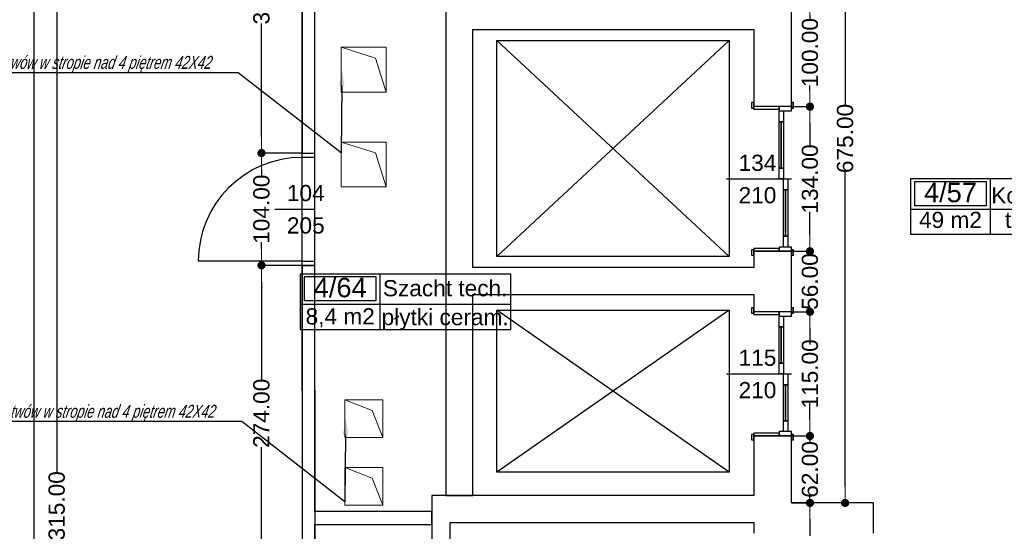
# Model space of a CAD drawing. Header units: millimetres. Extents: x -175445 to -20415, y -559200 to 231527.
# Tile 120 of 256: x -103991 to -94879, y -170914 to -166175. Entities that reach past the tile are written whole.
import ezdxf
from ezdxf import colors
from ezdxf.entities.mleader import LeaderData, LeaderLine
from ezdxf.enums import TextEntityAlignment as Align
from ezdxf.lldxf.tags import DXFTag
from ezdxf.math import Vec2, Vec3

# ---------------------------------------------------------------- set-up
doc = ezdxf.new("R2010")
doc.units = ezdxf.units.MM
doc.header["$MEASUREMENT"] = 0
for name, color, linetype in [('Drzwi', 7, 'Continuous'), ('Obiekt', 7, 'Continuous'), ('Polilinia', 7, 'Continuous'), ('Strefa', 9, 'Continuous'), ('Słup', 7, 'Continuous'), ('Wymiary', 9, 'Continuous'), ('Ściana', 7, 'Continuous')]:
    doc.layers.add(name, color=color, linetype=linetype)
doc.layers.add('PT - otworowanie wyżej', color=4, linetype='DASH', lineweight=18)
doc.styles.add('Arial', font='txt')
doc.styles.add('ROMANS-ITALIC', font='ariali.ttf', dxfattribs={"width": 0.7, "oblique": 12})
tags = doc.linetypes.add('DASH', pattern=[15, 10, -5]).pattern_tags.tags
tags[6:7] = [DXFTag(74, 4), DXFTag(75, 0), DXFTag(340, '0'), DXFTag(46, 0.0), DXFTag(50, 0.0), DXFTag(44, 0.0), DXFTag(45, 0.0)]
tags[4:5] = [DXFTag(74, 4), DXFTag(75, 0), DXFTag(340, '0'), DXFTag(46, 0.0), DXFTag(50, 0.0), DXFTag(44, 0.0), DXFTag(45, 0.0)]
doc.dimstyles.new('GENERATED_STYLE__1', dxfattribs={"dimtxt": 150, "dimasz": 152, "dimexe": 0.18, "dimexo": 0, "dimgap": 0.09, "dimtad": 1, "dimtih": 1, "dimtoh": 1, "dimlfac": 0.1, "dimzin": 0, "dimdsep": 46, "dimtxsty": 'Arial', "dimblk": 'ARROWHEAD_11', "dimblk1": 'ARROWHEAD_11', "dimblk2": 'ARROWHEAD_11', "dimcen": 0.09, "dimclrd": 256, "dimclre": 256, "dimclrt": 256, "dimazin": 0, "dimtfac": 1, "dimtdec": 4, "dimtmove": 0, "dimatfit": 3, "dimfxl": 1, "dimtolj": 1, "dimtzin": 0, "dimarcsym": 0})
doc.dimstyles.new('GENERATED_STYLE__2', dxfattribs={"dimtxt": 150, "dimasz": 152, "dimexe": 0.18, "dimexo": 0, "dimgap": 0.09, "dimtad": 1, "dimlfac": 0.1, "dimzin": 0, "dimdsep": 46, "dimtxsty": 'Arial', "dimblk": 'ARROWHEAD_11', "dimblk1": 'ARROWHEAD_11', "dimblk2": 'ARROWHEAD_11', "dimcen": 0.09, "dimclrd": 256, "dimclre": 256, "dimclrt": 256, "dimazin": 0, "dimtfac": 1, "dimtdec": 4, "dimtmove": 0, "dimatfit": 3, "dimfxl": 1, "dimtolj": 1, "dimtzin": 0, "dimarcsym": 0})

# ---------------------------------------------------------------- blocks, each defined once
blk = doc.blocks.new('Korytarz_4_57_57', base_point=(-95010.3, 27439.4))
at = {"layer": 'Strefa'}
for p, q in [((-95744.4, 27722.2), (-94209.7, 27722.2)), ((-95744.4, 27203.6), (-95744.4, 27722.2)), ((-95010.3, 27722.2), (-95010.3, 27203.6)), ((-94209.7, 27722.2), (-94209.7, 27203.6)), ((-95707.7, 27696.3), (-95047, 27696.3)), ((-95707.7, 27470), (-95707.7, 27696.3)), ((-95047, 27696.3), (-95047, 27470)), ((-95744.4, 27439.4), (-94209.7, 27439.4)), ((-95047, 27470), (-95707.7, 27470)), ((-94209.7, 27203.6), (-95744.4, 27203.6))]:
    blk.add_line(p, q, dxfattribs=at)
at = {"layer": 'Strefa', "style": 'Arial'}
for tag, height, p in [('ROOM_NUMBER', 180, (-95377.4, 27594.3)), ('ROOM_NAME', 150, (-94610, 27567.8)), ('floor_f', 150, (-94610, 27340.7)), ('ROOM_CALC_AREA', 150, (-95377.4, 27340.6))]:
    blk.add_attdef(tag, text='', height=height, dxfattribs=at).set_placement(p, align=Align.MIDDLE_CENTER)
blk = doc.blocks.new('Szacht tech._4_64_64', base_point=(-100657.4, 26559.1))
at = {"layer": 'Strefa'}
for p, q in [((-101391.5, 26841.9), (-99449.3, 26841.9)), ((-101391.5, 26323.4), (-101391.5, 26841.9)), ((-101354.8, 26816), (-100694.1, 26816)), ((-101354.8, 26589.7), (-101354.8, 26816)), ((-100694.1, 26816), (-100694.1, 26589.7)), ((-100657.4, 26841.9), (-100657.4, 26323.4)), ((-99449.3, 26841.9), (-99449.3, 26323.4)), ((-101391.5, 26559.1), (-99449.3, 26559.1)), ((-100694.1, 26589.7), (-101354.8, 26589.7)), ((-99449.3, 26323.4), (-101391.5, 26323.4))]:
    blk.add_line(p, q, dxfattribs=at)
at = {"layer": 'Strefa', "style": 'Arial'}
for tag, height, p in [('ROOM_NUMBER', 180, (-101024.4, 26714)), ('ROOM_NAME', 150, (-100053.3, 26707.9)), ('ROOM_CALC_AREA', 150, (-101024.4, 26447)), ('floor_f', 150, (-100053.3, 26440))]:
    blk.add_attdef(tag, text='', height=height, dxfattribs=at).set_placement(p, align=Align.MIDDLE_CENTER)
blk = doc.blocks.new('ARROWHEAD_11')
at = {"color": 0, "linetype": 'Continuous', "lineweight": 0}
blk.add_line((0, 0), (-1, 0), dxfattribs=at)
at = {"color": 0, "linetype": 'Continuous', "lineweight": 0, "const_width": 0.25, "flags": 128}
blk.add_lwpolyline([(-0.125, 0, 1), (0.125, 0, 1)], format="xyb", close=True, dxfattribs=at)
blk = doc.blocks.new('*D1122')
at = {"layer": 'Defpoints', "color": 0}
for p in [(-101378, -169610.6), (-101378, -178412.8), (-101928, -178970.6)]:
    blk.add_point(p, dxfattribs=at)
at = {"layer": 'Wymiary', "lineweight": -2}
for p, q in [((-101378, -169610.6), (-101378, -178412.9)), ((-101928, -178970.6), (-101928, -178412.6)), ((-101776, -178412.8), (-101530, -178412.8))]:
    blk.add_line(p, q, dxfattribs=at)
at = {"layer": 'Wymiary', "lineweight": -2, "xscale": 152, "yscale": 152, "zscale": 152, "rotation": 180}
blk.add_blockref('ARROWHEAD_11', (-101928, -178412.8), dxfattribs=at)
at = {"layer": 'Wymiary', "lineweight": -2, "xscale": 152, "yscale": 152, "zscale": 152}
blk.add_blockref('ARROWHEAD_11', (-101378, -178412.8), dxfattribs=at)
at = {"layer": 'Wymiary', "lineweight": 13, "insert": (-101653, -178336.1), "char_height": 150, "attachment_point": 5, "style": 'Arial'}
blk.add_mtext('\\A1;55.00', dxfattribs=at)
blk = doc.blocks.new('*D1123')
at = {"layer": 'Defpoints', "color": 0}
for p in [(-101378, -169610.6), (-101258, -169610.6), (-101258, -178412.8)]:
    blk.add_point(p, dxfattribs=at)
at = {"layer": 'Wymiary', "lineweight": -2}
for p, q in [((-101378, -169610.6), (-101378, -178412.9)), ((-101258, -169610.6), (-101258, -178412.9)), ((-101530, -178412.8), (-101682, -178412.8)), ((-101378, -178412.8), (-101258, -178412.8)), ((-100954, -178412.8), (-101106, -178412.8)), ((-100462.4, -178412.8), (-100954, -178412.8))]:
    blk.add_line(p, q, dxfattribs=at)
at = {"layer": 'Wymiary', "lineweight": -2, "xscale": 152, "yscale": 152, "zscale": 152}
blk.add_blockref('ARROWHEAD_11', (-101378, -178412.8), dxfattribs=at)
at = {"layer": 'Wymiary', "lineweight": -2, "xscale": 152, "yscale": 152, "zscale": 152, "rotation": 180}
blk.add_blockref('ARROWHEAD_11', (-101258, -178412.8), dxfattribs=at)
at = {"layer": 'Wymiary', "lineweight": 13, "insert": (-100708.2, -178336.1), "char_height": 150, "attachment_point": 5, "style": 'Arial'}
blk.add_mtext('\\A1;12.00', dxfattribs=at)
blk = doc.blocks.new('*D1124')
at = {"layer": 'Defpoints', "color": 0}
for p in [(-101258, -169610.6), (-98938, -178412.8), (-98938, -178970.6)]:
    blk.add_point(p, dxfattribs=at)
at = {"layer": 'Wymiary', "lineweight": -2}
for p, q in [((-101258, -169610.6), (-101258, -178412.9)), ((-101106, -178412.8), (-99090, -178412.8)), ((-98938, -178970.6), (-98938, -178412.6))]:
    blk.add_line(p, q, dxfattribs=at)
at = {"layer": 'Wymiary', "lineweight": -2, "xscale": 152, "yscale": 152, "zscale": 152, "rotation": 180}
blk.add_blockref('ARROWHEAD_11', (-101258, -178412.8), dxfattribs=at)
at = {"layer": 'Wymiary', "lineweight": -2, "xscale": 152, "yscale": 152, "zscale": 152}
blk.add_blockref('ARROWHEAD_11', (-98938, -178412.8), dxfattribs=at)
at = {"layer": 'Wymiary', "lineweight": 13, "insert": (-99984.2, -178336), "char_height": 150, "attachment_point": 5, "style": 'Arial'}
blk.add_mtext('\\A1;232.00', dxfattribs=at)
blk = doc.blocks.new('*D1191')
at = {"layer": 'Defpoints', "color": 0}
for p in [(-101458, -160250.6), (-101378, -160639.1), (-101378, -169610.6)]:
    blk.add_point(p, dxfattribs=at)
at = {"layer": 'Wymiary', "lineweight": -2}
for p, q in [((-101458, -160250.6), (-101458, -160639.3)), ((-102151.4, -160639.1), (-101762, -160639.1)), ((-101762, -160639.1), (-101610, -160639.1)), ((-101458, -160639.1), (-101378, -160639.1)), ((-101378, -169610.6), (-101378, -160639)), ((-101226, -160639.1), (-101074, -160639.1))]:
    blk.add_line(p, q, dxfattribs=at)
at = {"layer": 'Wymiary', "lineweight": -2, "xscale": 152, "yscale": 152, "zscale": 152}
blk.add_blockref('ARROWHEAD_11', (-101458, -160639.1), dxfattribs=at)
at = {"layer": 'Wymiary', "lineweight": -2, "xscale": 152, "yscale": 152, "zscale": 152, "rotation": 180}
blk.add_blockref('ARROWHEAD_11', (-101378, -160639.1), dxfattribs=at)
at = {"layer": 'Wymiary', "lineweight": 13, "insert": (-101956.8, -160562.5), "char_height": 150, "attachment_point": 5, "style": 'Arial'}
blk.add_mtext('\\A1;8.00', dxfattribs=at)
blk = doc.blocks.new('*D1192')
at = {"layer": 'Defpoints', "color": 0}
for p in [(-101258, -160639.1), (-101378, -169610.6), (-101258, -169610.6)]:
    blk.add_point(p, dxfattribs=at)
at = {"layer": 'Wymiary', "lineweight": -2}
for p, q in [((-101530, -160639.1), (-101682, -160639.1)), ((-101378, -169610.6), (-101378, -160639)), ((-101378, -160639.1), (-101258, -160639.1)), ((-101258, -169610.6), (-101258, -160639)), ((-100954, -160639.1), (-101106, -160639.1)), ((-100462.4, -160639.1), (-100954, -160639.1))]:
    blk.add_line(p, q, dxfattribs=at)
at = {"layer": 'Wymiary', "lineweight": -2, "xscale": 152, "yscale": 152, "zscale": 152}
blk.add_blockref('ARROWHEAD_11', (-101378, -160639.1), dxfattribs=at)
at = {"layer": 'Wymiary', "lineweight": -2, "xscale": 152, "yscale": 152, "zscale": 152, "rotation": 180}
blk.add_blockref('ARROWHEAD_11', (-101258, -160639.1), dxfattribs=at)
at = {"layer": 'Wymiary', "lineweight": 13, "insert": (-100708.2, -160562.5), "char_height": 150, "attachment_point": 5, "style": 'Arial'}
blk.add_mtext('\\A1;12.00', dxfattribs=at)
blk = doc.blocks.new('*D1193')
at = {"layer": 'Defpoints', "color": 0}
for p in [(-96798, -160639.1), (-96798, -160665.6), (-101258, -169610.6)]:
    blk.add_point(p, dxfattribs=at)
at = {"layer": 'Wymiary', "lineweight": -2}
for p, q in [((-101258, -169610.6), (-101258, -160639)), ((-101106, -160639.1), (-96950, -160639.1)), ((-96798, -160665.6), (-96798, -160639))]:
    blk.add_line(p, q, dxfattribs=at)
at = {"layer": 'Wymiary', "lineweight": -2, "xscale": 152, "yscale": 152, "zscale": 152, "rotation": 180}
blk.add_blockref('ARROWHEAD_11', (-101258, -160639.1), dxfattribs=at)
at = {"layer": 'Wymiary', "lineweight": -2, "xscale": 152, "yscale": 152, "zscale": 152}
blk.add_blockref('ARROWHEAD_11', (-96798, -160639.1), dxfattribs=at)
at = {"layer": 'Wymiary', "lineweight": 13, "insert": (-99028, -160562.5), "char_height": 150, "attachment_point": 5, "style": 'Arial'}
blk.add_mtext('\\A1;446.00', dxfattribs=at)
blk = doc.blocks.new('*D1226')
at = {"layer": 'Defpoints', "color": 0}
for p in [(-103858, -161600.6), (-101378, -162975.4), (-101378, -169610.6)]:
    blk.add_point(p, dxfattribs=at)
at = {"layer": 'Wymiary', "lineweight": -2}
for p, q in [((-103858, -161600.6), (-103858, -162975.6)), ((-103706, -162975.4), (-101530, -162975.4)), ((-101378, -169610.6), (-101378, -162975.2))]:
    blk.add_line(p, q, dxfattribs=at)
at = {"layer": 'Wymiary', "lineweight": -2, "xscale": 152, "yscale": 152, "zscale": 152, "rotation": 180}
blk.add_blockref('ARROWHEAD_11', (-103858, -162975.4), dxfattribs=at)
at = {"layer": 'Wymiary', "lineweight": -2, "xscale": 152, "yscale": 152, "zscale": 152}
blk.add_blockref('ARROWHEAD_11', (-101378, -162975.4), dxfattribs=at)
at = {"layer": 'Wymiary', "lineweight": 13, "insert": (-102731.8, -162898.7), "char_height": 150, "attachment_point": 5, "style": 'Arial'}
blk.add_mtext('\\A1;248.00', dxfattribs=at)
blk = doc.blocks.new('*D1227')
at = {"layer": 'Defpoints', "color": 0}
for p in [(-101258, -162975.4), (-101378, -169610.6), (-101258, -169610.6)]:
    blk.add_point(p, dxfattribs=at)
at = {"layer": 'Wymiary', "lineweight": -2}
for p, q in [((-102173.7, -162975.4), (-101682, -162975.4)), ((-101682, -162975.4), (-101530, -162975.4)), ((-101378, -169610.6), (-101378, -162975.2)), ((-101378, -162975.4), (-101258, -162975.4)), ((-101258, -169610.6), (-101258, -162975.2)), ((-101106, -162975.4), (-100954, -162975.4))]:
    blk.add_line(p, q, dxfattribs=at)
at = {"layer": 'Wymiary', "lineweight": -2, "xscale": 152, "yscale": 152, "zscale": 152}
blk.add_blockref('ARROWHEAD_11', (-101378, -162975.4), dxfattribs=at)
at = {"layer": 'Wymiary', "lineweight": -2, "xscale": 152, "yscale": 152, "zscale": 152, "rotation": 180}
blk.add_blockref('ARROWHEAD_11', (-101258, -162975.4), dxfattribs=at)
at = {"layer": 'Wymiary', "lineweight": 13, "insert": (-101927.9, -162898.7), "char_height": 150, "attachment_point": 5, "style": 'Arial'}
blk.add_mtext('\\A1;12.00', dxfattribs=at)
blk = doc.blocks.new('*D1228')
at = {"layer": 'Defpoints', "color": 0}
for p in [(-96238, -162285.6), (-96238, -162975.4), (-101258, -169610.6)]:
    blk.add_point(p, dxfattribs=at)
at = {"layer": 'Wymiary', "lineweight": -2}
for p, q in [((-96238, -162285.6), (-96238, -162975.6)), ((-101258, -169610.6), (-101258, -162975.2)), ((-101106, -162975.4), (-96390, -162975.4))]:
    blk.add_line(p, q, dxfattribs=at)
at = {"layer": 'Wymiary', "lineweight": -2, "xscale": 152, "yscale": 152, "zscale": 152, "rotation": 180}
blk.add_blockref('ARROWHEAD_11', (-101258, -162975.4), dxfattribs=at)
at = {"layer": 'Wymiary', "lineweight": -2, "xscale": 152, "yscale": 152, "zscale": 152}
blk.add_blockref('ARROWHEAD_11', (-96238, -162975.4), dxfattribs=at)
at = {"layer": 'Wymiary', "lineweight": 13, "insert": (-98861.8, -162898.7), "char_height": 150, "attachment_point": 5, "style": 'Arial'}
blk.add_mtext('\\A1;502.00', dxfattribs=at)
blk = doc.blocks.new('*D1427')
at = {"layer": 'Defpoints', "color": 0}
for p in [(-96848, -170030.6), (-96677.5, -170030.6), (-96848, -170650.6)]:
    blk.add_point(p, dxfattribs=at)
at = {"layer": 'Wymiary', "lineweight": -2}
for p, q in [((-96677.5, -169878.6), (-96677.5, -169726.6)), ((-96848, -170030.6), (-96677.3, -170030.6)), ((-96677.5, -170030.6), (-96677.5, -170087.3)), ((-96848, -170650.6), (-96677.3, -170650.6)), ((-96677.5, -170650.6), (-96677.5, -170594)), ((-96677.5, -170802.6), (-96677.5, -170954.6))]:
    blk.add_line(p, q, dxfattribs=at)
at = {"layer": 'Wymiary', "lineweight": -2, "xscale": 152, "yscale": 152, "zscale": 152}
for p, rotation in [((-96677.5, -170030.6), 270), ((-96677.5, -170650.6), 90)]:
    blk.add_blockref('ARROWHEAD_11', p, dxfattribs=dict(at, rotation=rotation))
at = {"layer": 'Wymiary', "lineweight": 13, "insert": (-96677.5, -170340.6), "char_height": 150, "attachment_point": 5, "rotation": 90, "style": 'Arial'}
blk.add_mtext('\\A1;62.00', dxfattribs=at)
blk = doc.blocks.new('*D1428')
at = {"layer": 'Defpoints', "color": 0}
for p in [(-96848, -168880.6), (-96677.5, -168880.6), (-96848, -170030.6)]:
    blk.add_point(p, dxfattribs=at)
at = {"layer": 'Wymiary', "lineweight": -2}
for p, q in [((-96848, -168880.6), (-96677.3, -168880.6)), ((-96677.5, -169032.6), (-96677.5, -169151.5)), ((-96677.5, -169878.6), (-96677.5, -169759.8)), ((-96848, -170030.6), (-96677.3, -170030.6))]:
    blk.add_line(p, q, dxfattribs=at)
at = {"layer": 'Wymiary', "lineweight": -2, "xscale": 152, "yscale": 152, "zscale": 152}
for p, rotation in [((-96677.5, -168880.6), 90), ((-96677.5, -170030.6), 270)]:
    blk.add_blockref('ARROWHEAD_11', p, dxfattribs=dict(at, rotation=rotation))
at = {"layer": 'Wymiary', "lineweight": 13, "insert": (-96677.5, -169455.6), "char_height": 150, "attachment_point": 5, "rotation": 90, "style": 'Arial'}
blk.add_mtext('\\A1;115.00', dxfattribs=at)
blk = doc.blocks.new('*D1429')
at = {"layer": 'Defpoints', "color": 0}
for p in [(-96848, -168320.6), (-96677.5, -168320.6), (-96848, -168880.6)]:
    blk.add_point(p, dxfattribs=at)
at = {"layer": 'Wymiary', "lineweight": -2}
for p, q in [((-96677.5, -168168.6), (-96677.5, -168016.6)), ((-96848, -168320.6), (-96677.3, -168320.6)), ((-96677.5, -168320.6), (-96677.5, -168347.7)), ((-96848, -168880.6), (-96677.3, -168880.6)), ((-96677.5, -168880.6), (-96677.5, -168853.6)), ((-96677.5, -169032.6), (-96677.5, -169184.6))]:
    blk.add_line(p, q, dxfattribs=at)
at = {"layer": 'Wymiary', "lineweight": -2, "xscale": 152, "yscale": 152, "zscale": 152}
for p, rotation in [((-96677.5, -168320.6), 270), ((-96677.5, -168880.6), 90)]:
    blk.add_blockref('ARROWHEAD_11', p, dxfattribs=dict(at, rotation=rotation))
at = {"layer": 'Wymiary', "lineweight": 13, "insert": (-96677.5, -168600.6), "char_height": 150, "attachment_point": 5, "rotation": 90, "style": 'Arial'}
blk.add_mtext('\\A1;56.00', dxfattribs=at)
blk = doc.blocks.new('*D1430')
at = {"layer": 'Defpoints', "color": 0}
for p in [(-96848, -166980.6), (-96677.5, -166980.6), (-96848, -168320.6)]:
    blk.add_point(p, dxfattribs=at)
at = {"layer": 'Wymiary', "lineweight": -2}
for p, q in [((-96848, -166980.6), (-96677.3, -166980.6)), ((-96677.5, -167132.6), (-96677.5, -167346.5)), ((-96677.5, -168168.6), (-96677.5, -167954.8)), ((-96848, -168320.6), (-96677.3, -168320.6))]:
    blk.add_line(p, q, dxfattribs=at)
at = {"layer": 'Wymiary', "lineweight": -2, "xscale": 152, "yscale": 152, "zscale": 152}
for p, rotation in [((-96677.5, -166980.6), 90), ((-96677.5, -168320.6), 270)]:
    blk.add_blockref('ARROWHEAD_11', p, dxfattribs=dict(at, rotation=rotation))
at = {"layer": 'Wymiary', "lineweight": 13, "insert": (-96677.5, -167650.6), "char_height": 150, "attachment_point": 5, "rotation": 90, "style": 'Arial'}
blk.add_mtext('\\A1;134.00', dxfattribs=at)
blk = doc.blocks.new('*D1431')
at = {"layer": 'Defpoints', "color": 0}
for p in [(-96848, -165980.6), (-96677.5, -165980.6), (-96848, -166980.6)]:
    blk.add_point(p, dxfattribs=at)
at = {"layer": 'Wymiary', "lineweight": -2}
for p, q in [((-96848, -165980.6), (-96677.3, -165980.6)), ((-96677.5, -166132.6), (-96677.5, -166176.5)), ((-96677.5, -166828.6), (-96677.5, -166784.8)), ((-96848, -166980.6), (-96677.3, -166980.6))]:
    blk.add_line(p, q, dxfattribs=at)
at = {"layer": 'Wymiary', "lineweight": -2, "xscale": 152, "yscale": 152, "zscale": 152}
for p, rotation in [((-96677.5, -165980.6), 90), ((-96677.5, -166980.6), 270)]:
    blk.add_blockref('ARROWHEAD_11', p, dxfattribs=dict(at, rotation=rotation))
at = {"layer": 'Wymiary', "lineweight": 13, "insert": (-96677.5, -166480.6), "char_height": 150, "attachment_point": 5, "rotation": 90, "style": 'Arial'}
blk.add_mtext('\\A1;100.00', dxfattribs=at)
blk = doc.blocks.new('*D1434')
at = {"layer": 'Defpoints', "color": 0}
for p in [(-96352.2, -163900.6), (-96118, -163900.6), (-96088, -170650.6)]:
    blk.add_point(p, dxfattribs=at)
at = {"layer": 'Wymiary', "lineweight": -2}
for p, q in [((-96118, -163900.6), (-96352.4, -163900.6)), ((-96352.2, -164052.6), (-96352.2, -166964)), ((-96352.2, -170498.6), (-96352.2, -167587.2)), ((-96088, -170650.6), (-96352.4, -170650.6))]:
    blk.add_line(p, q, dxfattribs=at)
at = {"layer": 'Wymiary', "lineweight": -2, "xscale": 152, "yscale": 152, "zscale": 152}
for p, rotation in [((-96352.2, -163900.6), 90), ((-96352.2, -170650.6), 270)]:
    blk.add_blockref('ARROWHEAD_11', p, dxfattribs=dict(at, rotation=rotation))
at = {"layer": 'Wymiary', "lineweight": 13, "insert": (-96352.2, -167275.6), "char_height": 150, "attachment_point": 5, "rotation": 90, "style": 'Arial'}
blk.add_mtext('\\A1;675.00', dxfattribs=at)
blk = doc.blocks.new('*D1445')
at = {"layer": 'Defpoints', "color": 0}
for p in [(-101378, -169610.6), (-101258, -169610.6), (-101258, -177592.8)]:
    blk.add_point(p, dxfattribs=at)
at = {"layer": 'Wymiary', "lineweight": -2}
for p, q in [((-101378, -169610.6), (-101378, -177593)), ((-101258, -169610.6), (-101258, -177593)), ((-102173.7, -177592.8), (-101682, -177592.8)), ((-101682, -177592.8), (-101530, -177592.8)), ((-101378, -177592.8), (-101258, -177592.8)), ((-101106, -177592.8), (-100954, -177592.8))]:
    blk.add_line(p, q, dxfattribs=at)
at = {"layer": 'Wymiary', "lineweight": -2, "xscale": 152, "yscale": 152, "zscale": 152}
blk.add_blockref('ARROWHEAD_11', (-101378, -177592.8), dxfattribs=at)
at = {"layer": 'Wymiary', "lineweight": -2, "xscale": 152, "yscale": 152, "zscale": 152, "rotation": 180}
blk.add_blockref('ARROWHEAD_11', (-101258, -177592.8), dxfattribs=at)
at = {"layer": 'Wymiary', "lineweight": 13, "insert": (-101927.9, -177516.1), "char_height": 150, "attachment_point": 5, "style": 'Arial'}
blk.add_mtext('\\A1;12.00', dxfattribs=at)
blk = doc.blocks.new('*D1446')
at = {"layer": 'Defpoints', "color": 0}
for p in [(-101258, -169610.6), (-100008, -177390.6), (-100008, -177592.8)]:
    blk.add_point(p, dxfattribs=at)
at = {"layer": 'Wymiary', "lineweight": -2}
for p, q in [((-101258, -169610.6), (-101258, -177593)), ((-100008, -177390.6), (-100008, -177593)), ((-101106, -177592.8), (-100160, -177592.8))]:
    blk.add_line(p, q, dxfattribs=at)
at = {"layer": 'Wymiary', "lineweight": -2, "xscale": 152, "yscale": 152, "zscale": 152, "rotation": 180}
blk.add_blockref('ARROWHEAD_11', (-101258, -177592.8), dxfattribs=at)
at = {"layer": 'Wymiary', "lineweight": -2, "xscale": 152, "yscale": 152, "zscale": 152}
blk.add_blockref('ARROWHEAD_11', (-100008, -177592.8), dxfattribs=at)
at = {"layer": 'Wymiary', "lineweight": 13, "insert": (-100633, -177516.1), "char_height": 150, "attachment_point": 5, "style": 'Arial'}
blk.add_mtext('\\A1;125.00', dxfattribs=at)
blk = doc.blocks.new('*D1485')
at = {"layer": 'Defpoints', "color": 0}
for p in [(-101753, -168450.6), (-101378, -168450.6), (-101378, -171190.6)]:
    blk.add_point(p, dxfattribs=at)
at = {"layer": 'Wymiary', "lineweight": -2}
for p, q in [((-101378, -168450.6), (-101753.2, -168450.6)), ((-101753, -168602.6), (-101753, -169508.2)), ((-101753, -171038.6), (-101753, -170133.1)), ((-101378, -171190.6), (-101753.2, -171190.6))]:
    blk.add_line(p, q, dxfattribs=at)
at = {"layer": 'Wymiary', "lineweight": -2, "xscale": 152, "yscale": 152, "zscale": 152}
for p, rotation in [((-101753, -168450.6), 90), ((-101753, -171190.6), 270)]:
    blk.add_blockref('ARROWHEAD_11', p, dxfattribs=dict(at, rotation=rotation))
at = {"layer": 'Wymiary', "lineweight": 13, "insert": (-101753, -169820.6), "char_height": 150, "attachment_point": 5, "rotation": 90, "style": 'Arial'}
blk.add_mtext('\\A1;274.00', dxfattribs=at)
blk = doc.blocks.new('*D1486')
at = {"layer": 'Defpoints', "color": 0}
for p in [(-101753, -167410.6), (-101378, -167410.6), (-101378, -168450.6)]:
    blk.add_point(p, dxfattribs=at)
at = {"layer": 'Wymiary', "lineweight": -2}
for p, q in [((-101378, -167410.6), (-101753.2, -167410.6)), ((-101753, -167562.6), (-101753, -167626.5)), ((-101753, -168298.6), (-101753, -168234.8)), ((-101378, -168450.6), (-101753.2, -168450.6))]:
    blk.add_line(p, q, dxfattribs=at)
at = {"layer": 'Wymiary', "lineweight": -2, "xscale": 152, "yscale": 152, "zscale": 152}
for p, rotation in [((-101753, -167410.6), 90), ((-101753, -168450.6), 270)]:
    blk.add_blockref('ARROWHEAD_11', p, dxfattribs=dict(at, rotation=rotation))
at = {"layer": 'Wymiary', "lineweight": 13, "insert": (-101753, -167930.6), "char_height": 150, "attachment_point": 5, "rotation": 90, "style": 'Arial'}
blk.add_mtext('\\A1;104.00', dxfattribs=at)
blk = doc.blocks.new('*D1487')
at = {"layer": 'Defpoints', "color": 0}
for p in [(-101753, -164160.6), (-101378, -164160.6), (-101378, -167410.6)]:
    blk.add_point(p, dxfattribs=at)
at = {"layer": 'Wymiary', "lineweight": -2}
for p, q in [((-101378, -164160.6), (-101753.2, -164160.6)), ((-101753, -164312.6), (-101753, -165588.3)), ((-101753, -167258.6), (-101753, -166210.6)), ((-101378, -167410.6), (-101753.2, -167410.6))]:
    blk.add_line(p, q, dxfattribs=at)
at = {"layer": 'Wymiary', "lineweight": -2, "xscale": 152, "yscale": 152, "zscale": 152}
for p, rotation in [((-101753, -164160.6), 90), ((-101753, -167410.6), 270)]:
    blk.add_blockref('ARROWHEAD_11', p, dxfattribs=dict(at, rotation=rotation))
at = {"layer": 'Wymiary', "lineweight": 13, "insert": (-101753, -165899.5), "char_height": 150, "attachment_point": 5, "rotation": 90, "style": 'Arial'}
blk.add_mtext('\\A1;325.00', dxfattribs=at)
blk = doc.blocks.new('*D1671')
at = {"layer": 'Defpoints', "color": 0}
for p in [(-103858, -164160.6), (-103647.7, -164160.6), (-103858, -177310.6)]:
    blk.add_point(p, dxfattribs=at)
at = {"layer": 'Wymiary', "lineweight": -2}
for p, q in [((-103858, -164160.6), (-103647.5, -164160.6)), ((-103647.7, -164312.6), (-103647.7, -170373.2)), ((-103647.7, -177158.6), (-103647.7, -171098)), ((-103858, -177310.6), (-103647.5, -177310.6))]:
    blk.add_line(p, q, dxfattribs=at)
at = {"layer": 'Wymiary', "lineweight": -2, "xscale": 152, "yscale": 152, "zscale": 152}
for p, rotation in [((-103647.7, -164160.6), 90), ((-103647.7, -177310.6), 270)]:
    blk.add_blockref('ARROWHEAD_11', p, dxfattribs=dict(at, rotation=rotation))
at = {"layer": 'Wymiary', "lineweight": 13, "insert": (-103647.7, -170735.6), "char_height": 150, "attachment_point": 5, "rotation": 90, "style": 'Arial'}
blk.add_mtext('\\A1;1315.00', dxfattribs=at)

msp = doc.modelspace()

# ---------------------------------------------------------------- linework, layer by layer
at = {"layer": 'Drzwi', "color": 253}
for p, q in [((-97198.019, -166943.636), (-97217.019, -166943.636)), ((-97217.019, -166943.636), (-97217.019, -166993.636)), ((-97217.019, -166993.636), (-97198.019, -166993.636)), ((-97198.019, -166993.636), (-97198.019, -166943.636)), ((-97198.019, -166980.636), (-97198.019, -166943.636)), ((-96963.019, -166980.636), (-97198.019, -166980.636)), ((-97198.019, -166980.636), (-97198.019, -167005.636)), ((-96963.019, -166980.636), (-97198.019, -166980.636)), ((-97198.019, -167005.636), (-96963.019, -167005.636)), ((-96963.019, -167005.636), (-96963.019, -166980.636)), ((-96848.019, -166980.636), (-96963.019, -166980.636)), ((-96963.019, -166980.636), (-96963.019, -167020.636)), ((-96848.019, -166980.636), (-96963.019, -166980.636)), ((-96829.019, -166943.636), (-96848.019, -166943.636)), ((-96848.019, -166943.636), (-96848.019, -166993.636)), ((-96848.019, -166980.636), (-96848.019, -166943.636)), ((-96848.019, -167020.636), (-96848.019, -166980.636)), ((-96848.019, -166993.636), (-96829.019, -166993.636)), ((-96829.019, -166993.636), (-96829.019, -166943.636)), ((-96963.019, -167020.636), (-96848.019, -167020.636)), ((-96963.019, -167120.636), (-96963.019, -167020.636)), ((-96963.019, -167020.636), (-96923.019, -167020.636)), ((-96923.019, -167020.636), (-96923.019, -167120.636)), ((-96963.019, -167120.636), (-96943.019, -167120.636)), ((-96963.019, -167550.636), (-96963.019, -167120.636)), ((-96923.019, -167120.636), (-96963.019, -167120.636)), ((-96943.019, -167120.636), (-96943.019, -167550.636)), ((-96943.019, -167120.636), (-96923.019, -167120.636)), ((-96943.019, -167550.636), (-96943.019, -167120.636)), ((-96943.019, -167550.636), (-96943.019, -167120.636)), ((-96923.019, -167120.636), (-96923.019, -167550.636)), ((-101378.019, -167450.636), (-101378.019, -167410.636)), ((-101378.019, -167410.636), (-101263.019, -167410.636)), ((-101378.019, -167410.636), (-101263.019, -167410.636)), ((-101263.019, -167450.636), (-101378.019, -167450.636)), ((-101263.019, -167410.636), (-101263.019, -167450.636)), ((-96943.019, -167550.636), (-96963.019, -167550.636)), ((-96963.019, -167650.636), (-96963.019, -167550.636)), ((-96963.019, -167550.636), (-96923.019, -167550.636)), ((-96923.019, -167550.636), (-96943.019, -167550.636)), ((-96923.019, -167550.636), (-96923.019, -167650.636)), ((-96923.019, -167650.636), (-96963.019, -167650.636)), ((-96923.019, -167750.636), (-96923.019, -167650.636)), ((-96923.019, -167650.636), (-96883.019, -167650.636)), ((-96883.019, -167650.636), (-96883.019, -167750.636)), ((-96923.019, -167750.636), (-96903.019, -167750.636)), ((-96923.019, -168180.636), (-96923.019, -167750.636)), ((-96883.019, -167750.636), (-96923.019, -167750.636)), ((-96903.019, -167750.636), (-96903.019, -168180.636)), ((-96903.019, -167750.636), (-96883.019, -167750.636)), ((-96903.019, -168180.636), (-96903.019, -167750.636)), ((-96903.019, -168180.636), (-96903.019, -167750.636)), ((-96883.019, -167750.636), (-96883.019, -168180.636)), ((-96903.019, -168180.636), (-96923.019, -168180.636)), ((-96923.019, -168280.636), (-96923.019, -168180.636)), ((-96923.019, -168180.636), (-96883.019, -168180.636)), ((-96883.019, -168180.636), (-96903.019, -168180.636)), ((-96883.019, -168180.636), (-96883.019, -168280.636)), ((-96848.019, -168280.636), (-96963.019, -168280.636)), ((-96963.019, -168280.636), (-96963.019, -168320.636)), ((-96883.019, -168280.636), (-96923.019, -168280.636)), ((-96848.019, -168320.636), (-96848.019, -168280.636)), ((-97217.019, -168307.636), (-97217.019, -168357.636)), ((-97198.019, -168307.636), (-97217.019, -168307.636)), ((-97217.019, -168357.636), (-97198.019, -168357.636)), ((-96963.019, -168295.636), (-97198.019, -168295.636)), ((-97198.019, -168295.636), (-97198.019, -168320.636)), ((-97198.019, -168357.636), (-97198.019, -168307.636)), ((-97198.019, -168320.636), (-96963.019, -168320.636)), ((-96963.019, -168320.636), (-97198.019, -168320.636)), ((-97198.019, -168320.636), (-97198.019, -168357.636)), ((-96963.019, -168320.636), (-96963.019, -168295.636)), ((-96963.019, -168320.636), (-96848.019, -168320.636)), ((-96848.019, -168320.636), (-96963.019, -168320.636)), ((-96848.019, -168307.636), (-96848.019, -168357.636)), ((-96829.019, -168307.636), (-96848.019, -168307.636)), ((-96848.019, -168320.636), (-96848.019, -168357.636)), ((-96848.019, -168357.636), (-96829.019, -168357.636)), ((-96829.019, -168357.636), (-96829.019, -168307.636)), ((-101378.019, -168410.636), (-102338.019, -168410.636)), ((-101378.019, -168450.636), (-101378.019, -168410.636)), ((-101378.019, -168410.636), (-101263.019, -168410.636)), ((-101263.019, -168450.636), (-101378.019, -168450.636)), ((-101378.019, -168450.636), (-101263.019, -168450.636)), ((-101263.019, -168410.636), (-101263.019, -168450.636)), ((-97198.019, -168843.636), (-97217.019, -168843.636)), ((-97217.019, -168843.636), (-97217.019, -168893.636)), ((-97217.019, -168893.636), (-97198.019, -168893.636)), ((-97198.019, -168893.636), (-97198.019, -168843.636)), ((-97198.019, -168880.636), (-97198.019, -168843.636)), ((-96963.019, -168880.636), (-97198.019, -168880.636)), ((-97198.019, -168880.636), (-97198.019, -168905.636)), ((-96963.019, -168880.636), (-97198.019, -168880.636)), ((-97198.019, -168905.636), (-96963.019, -168905.636)), ((-96963.019, -168905.636), (-96963.019, -168880.636)), ((-96848.019, -168880.636), (-96963.019, -168880.636)), ((-96963.019, -168880.636), (-96963.019, -168920.636)), ((-96848.019, -168880.636), (-96963.019, -168880.636)), ((-96963.019, -168920.636), (-96848.019, -168920.636)), ((-96963.019, -169020.636), (-96963.019, -168920.636)), ((-96963.019, -168920.636), (-96923.019, -168920.636)), ((-96923.019, -168920.636), (-96923.019, -169020.636)), ((-96829.019, -168843.636), (-96848.019, -168843.636)), ((-96848.019, -168843.636), (-96848.019, -168893.636)), ((-96848.019, -168880.636), (-96848.019, -168843.636)), ((-96848.019, -168920.636), (-96848.019, -168880.636)), ((-96848.019, -168893.636), (-96829.019, -168893.636)), ((-96829.019, -168893.636), (-96829.019, -168843.636)), ((-96963.019, -169020.636), (-96943.019, -169020.636)), ((-96963.019, -169355.636), (-96963.019, -169020.636)), ((-96923.019, -169020.636), (-96963.019, -169020.636)), ((-96943.019, -169020.636), (-96943.019, -169355.636)), ((-96943.019, -169020.636), (-96923.019, -169020.636)), ((-96943.019, -169355.636), (-96943.019, -169020.636)), ((-96943.019, -169355.636), (-96943.019, -169020.636)), ((-96923.019, -169020.636), (-96923.019, -169355.636)), ((-96943.019, -169355.636), (-96963.019, -169355.636)), ((-96963.019, -169455.636), (-96963.019, -169355.636)), ((-96963.019, -169355.636), (-96923.019, -169355.636)), ((-96923.019, -169355.636), (-96943.019, -169355.636)), ((-96923.019, -169355.636), (-96923.019, -169455.636)), ((-96923.019, -169455.636), (-96963.019, -169455.636)), ((-96923.019, -169555.636), (-96923.019, -169455.636)), ((-96923.019, -169455.636), (-96883.019, -169455.636)), ((-96883.019, -169455.636), (-96883.019, -169555.636)), ((-96923.019, -169555.636), (-96903.019, -169555.636)), ((-96923.019, -169890.636), (-96923.019, -169555.636)), ((-96883.019, -169555.636), (-96923.019, -169555.636)), ((-96903.019, -169555.636), (-96903.019, -169890.636)), ((-96903.019, -169555.636), (-96883.019, -169555.636)), ((-96903.019, -169890.636), (-96903.019, -169555.636)), ((-96903.019, -169890.636), (-96903.019, -169555.636)), ((-96883.019, -169555.636), (-96883.019, -169890.636)), ((-96903.019, -169890.636), (-96923.019, -169890.636)), ((-96923.019, -169990.636), (-96923.019, -169890.636)), ((-96923.019, -169890.636), (-96883.019, -169890.636)), ((-96883.019, -169890.636), (-96903.019, -169890.636)), ((-96883.019, -169890.636), (-96883.019, -169990.636)), ((-97217.019, -170017.636), (-97217.019, -170067.636)), ((-97198.019, -170017.636), (-97217.019, -170017.636)), ((-96963.019, -170005.636), (-97198.019, -170005.636)), ((-97198.019, -170005.636), (-97198.019, -170030.636)), ((-97198.019, -170067.636), (-97198.019, -170017.636)), ((-96848.019, -169990.636), (-96963.019, -169990.636)), ((-96963.019, -169990.636), (-96963.019, -170030.636)), ((-96963.019, -170030.636), (-96963.019, -170005.636)), ((-96883.019, -169990.636), (-96923.019, -169990.636)), ((-96848.019, -170030.636), (-96848.019, -169990.636)), ((-96848.019, -170017.636), (-96848.019, -170067.636)), ((-96829.019, -170017.636), (-96848.019, -170017.636)), ((-96829.019, -170067.636), (-96829.019, -170017.636)), ((-97217.019, -170067.636), (-97198.019, -170067.636)), ((-97198.019, -170030.636), (-96963.019, -170030.636)), ((-96963.019, -170030.636), (-97198.019, -170030.636)), ((-97198.019, -170030.636), (-97198.019, -170067.636)), ((-96963.019, -170030.636), (-96848.019, -170030.636)), ((-96848.019, -170030.636), (-96963.019, -170030.636)), ((-96848.019, -170030.636), (-96848.019, -170067.636)), ((-96848.019, -170067.636), (-96829.019, -170067.636))]:
    msp.add_line(p, q, dxfattribs=at)
msp.add_arc((-101378.019, -168410.636), 960, 90, 180, dxfattribs=at)
at = {"layer": 'Obiekt', "color": 253}
for p, q in [((-97449.397, -167650.636), (-96848.019, -167650.636)), ((-101629.397, -167930.636), (-101258.019, -167930.636)), ((-97449.397, -169455.636), (-96848.019, -169455.636))]:
    msp.add_line(p, q, dxfattribs=at)
at = {"layer": 'Polilinia', "color": 253, "flags": 128}
for points in [[(-99576.119, -166369.816), (-97426.119, -166369.816), (-97426.119, -168369.816), (-99576.119, -168369.816)], [(-99576.119, -168865.734), (-97426.119, -168865.734), (-97426.119, -170365.734), (-99576.119, -170365.734)]]:
    msp.add_lwpolyline(points, close=True, dxfattribs=at)
for points in [[(-97426.119, -168369.816), (-99576.119, -166369.816), (-97426.119, -166369.816), (-99576.119, -168369.816)], [(-97426.119, -170365.734), (-99576.119, -168865.734), (-97426.119, -168865.734), (-99576.119, -170365.734)]]:
    msp.add_lwpolyline(points, dxfattribs=at)
at = {"layer": 'PT - otworowanie wyżej', "color": 13, "ltscale": 10, "true_color": 0xff5151}
for points in [[(-101014.19, -166845.941), (-100599.19, -166845.941), (-100599.19, -166430.941), (-101014.19, -166430.941)], [(-100599.19, -166430.941), (-100599.19, -166845.941), (-100699.19, -166530.941), (-101014.19, -166430.941)], [(-101014.19, -167724.504), (-100599.19, -167724.504), (-100599.19, -167309.504), (-101014.19, -167309.504)], [(-100599.19, -167309.504), (-100599.19, -167724.504), (-100699.19, -167409.504), (-101014.19, -167309.504)], [(-100980.221, -170044.811), (-100630.221, -170044.811), (-100630.221, -169694.811), (-100980.221, -169694.811)], [(-100630.221, -169694.811), (-100630.221, -170044.811), (-100730.221, -169794.811), (-100980.221, -169694.811)], [(-100980.221, -170671.881), (-100630.221, -170671.881), (-100630.221, -170321.881), (-100980.221, -170321.881)], [(-100630.221, -170321.881), (-100630.221, -170671.881), (-100730.221, -170421.881), (-100980.221, -170321.881)]]:
    msp.add_lwpolyline(points, close=True, dxfattribs=at)
at = {"layer": 'Słup', "color": 253}
for p, q in [((-96088.019, -170650.636), (-96848.019, -170650.636)), ((-96088.019, -170930.636), (-96088.019, -170650.636))]:
    msp.add_line(p, q, dxfattribs=at)
at = {"layer": 'Ściana', "color": 253}
for p, q in [((-97198.019, -166980.636), (-97198.019, -166943.636)), ((-96963.019, -166980.636), (-97198.019, -166980.636)), ((-96848.019, -166980.636), (-96963.019, -166980.636)), ((-96848.019, -166980.636), (-96848.019, -166943.636)), ((-101378.019, -167410.636), (-101263.019, -167410.636)), ((-101263.019, -167410.636), (-101258.019, -167410.636)), ((-97198.019, -168320.636), (-97198.019, -168357.636)), ((-96963.019, -168320.636), (-97198.019, -168320.636)), ((-96848.019, -168320.636), (-96963.019, -168320.636)), ((-96848.019, -168320.636), (-96848.019, -168357.636)), ((-101378.019, -168450.636), (-101263.019, -168450.636)), ((-101263.019, -168450.636), (-101258.019, -168450.636)), ((-97198.019, -168880.636), (-97198.019, -168843.636)), ((-96963.019, -168880.636), (-97198.019, -168880.636)), ((-96848.019, -168880.636), (-96963.019, -168880.636)), ((-96848.019, -168880.636), (-96848.019, -168843.636)), ((-97198.019, -170030.636), (-97198.019, -170067.636)), ((-96963.019, -170030.636), (-97198.019, -170030.636)), ((-96848.019, -170030.636), (-96963.019, -170030.636)), ((-96848.019, -170030.636), (-96848.019, -170067.636))]:
    msp.add_line(p, q, dxfattribs=at)
at = {"layer": 'Ściana', "color": 253, "flags": 128}
for points in [[(-101258.019, -167410.636), (-101258.019, -163750.636)], [(-100048.019, -163900.636), (-100048.019, -170580.636)], [(-103858.019, -175780.636), (-103858.019, -164160.636)], [(-101378.019, -164160.636), (-101378.019, -167410.636)], [(-96848.019, -166980.636), (-96848.019, -165980.636)], [(-99798.019, -168470.636), (-99798.019, -166267.636)], [(-99798.019, -166267.636), (-97198.019, -166267.636)], [(-97198.019, -166267.636), (-97198.019, -166980.636)], [(-97198.019, -168320.636), (-97198.019, -168470.636)], [(-96848.019, -168880.636), (-96848.019, -168320.636)], [(-101378.019, -168450.636), (-101378.019, -171230.636)], [(-101258.019, -170730.636), (-101258.019, -168450.636)], [(-97198.019, -168470.636), (-99798.019, -168470.636)], [(-99798.019, -170580.636), (-99798.019, -168720.636)], [(-99798.019, -168720.636), (-97198.019, -168720.636)], [(-97198.019, -168720.636), (-97198.019, -168880.636)], [(-97198.019, -170030.636), (-97198.019, -170580.636)], [(-96848.019, -170650.636), (-96848.019, -170030.636)], [(-97198.019, -170580.636), (-100178.019, -170580.636)], [(-100178.019, -170580.636), (-100178.019, -171060.636)], [(-100048.019, -170580.636), (-99798.019, -170580.636)], [(-100178.019, -170730.636), (-101258.019, -170730.636)], [(-100178.019, -170850.636), (-100178.019, -170730.636)], [(-100008.019, -170830.636), (-97198.019, -170830.636)], [(-100008.019, -171230.636), (-100008.019, -170830.636)], [(-97198.019, -170830.636), (-97198.019, -170930.636)], [(-101258.019, -171060.636), (-101258.019, -170850.636)], [(-101258.019, -170850.636), (-100178.019, -170850.636)]]:
    msp.add_lwpolyline(points, dxfattribs=at)

# ---------------------------------------------------------------- block references
at = {"layer": 'Strefa', "color": 253}
ref = msp.add_blockref('Korytarz_4_57_57', (-95010.338, -167930.594), dxfattribs=at)
ref.add_attrib('ROOM_NAME', 'Korytarz', dxfattribs={"color": 7, "height": 150, "style": 'Arial'}).set_placement((-94610.018, -167802.194), align=Align.MIDDLE_CENTER)
ref.add_attrib('ROOM_NUMBER', '4/57', dxfattribs={"color": 7, "height": 180, "style": 'Arial'}).set_placement((-95377.358, -167775.647), align=Align.MIDDLE_CENTER)
ref.add_attrib('ROOM_CALC_AREA', '49 m2', dxfattribs={"color": 7, "height": 150, "style": 'Arial'}).set_placement((-95377.358, -168029.328), align=Align.MIDDLE_CENTER)
ref.add_attrib('floor_f', 'tarket', dxfattribs={"color": 7, "height": 150, "style": 'Arial'}).set_placement((-94610.018, -168029.277), align=Align.MIDDLE_CENTER)
ref = msp.add_blockref('Szacht tech._4_64_64', (-100657.419, -168810.871), dxfattribs=at)
ref.add_attrib('ROOM_NAME', 'Szacht tech.', dxfattribs={"color": 7, "height": 150, "style": 'Arial'}).set_placement((-100053.335, -168662.105), align=Align.MIDDLE_CENTER)
ref.add_attrib('ROOM_NUMBER', '4/64', dxfattribs={"color": 7, "height": 180, "style": 'Arial'}).set_placement((-101024.439, -168655.923), align=Align.MIDDLE_CENTER)
ref.add_attrib('ROOM_CALC_AREA', '8,4 m2', dxfattribs={"color": 7, "height": 150, "style": 'Arial'}).set_placement((-101024.439, -168922.925), align=Align.MIDDLE_CENTER)
ref.add_attrib('floor_f', 'płytki ceram.', dxfattribs={"color": 7, "height": 150, "style": 'Arial'}).set_placement((-100053.335, -168929.97), align=Align.MIDDLE_CENTER)

# ---------------------------------------------------------------- texts
at = {"layer": 'Obiekt', "color": 253, "char_height": 150, "attachment_point": 7, "style": 'Arial'}
for s, insert in [('\\A1;{\\fArial|b0|i0|c238|p38;134}', (-97337.845, -167578.207)), ('\\A1;{\\fArial|b0|i0|c238|p38;104}', (-101517.845, -167858.104)), ('\\A1;{\\fArial|b0|i0|c238|p38;210}', (-97337.845, -167878.104)), ('\\A1;{\\fArial|b0|i0|c238|p38;205}', (-101517.845, -168158.104)), ('\\A1;{\\fArial|b0|i0|c238|p38;115}', (-97337.845, -169383.104)), ('\\A1;{\\fArial|b0|i0|c238|p38;210}', (-97337.845, -169683.104))]:
    msp.add_mtext(s, dxfattribs=dict(at, insert=insert))

# ---------------------------------------------------------------- dimensions: what is measured, and where the dimension line sits
at = {"layer": 'Wymiary', "color": 8, "lineweight": 13}
for base, p1, p2, picture, middle in [((-101378.019, -160639.136), (-101458.019, -160250.636), (-101378.019, -169610.636), '*D1191', (-101956.771, -160639.136)), ((-101258.019, -160639.136), (-101378.019, -169610.636), (-101258.019, -169610.636), '*D1192', (-100708.158, -160639.136)), ((-96798.019, -160639.136), (-101258.019, -169610.636), (-96798.019, -160665.636), '*D1193', (-99028.019, -160639.136)), ((-101378.019, -162975.372), (-103858.019, -161600.636), (-101378.019, -169610.636), '*D1226', (-102731.848, -162975.372)), ((-96238.019, -162975.372), (-101258.019, -169610.636), (-96238.019, -162285.636), '*D1228', (-98861.848, -162975.372)), ((-101258.019, -162975.372), (-101378.019, -169610.636), (-101258.019, -169610.636), '*D1227', (-101927.88, -162975.372)), ((-101258.019, -177592.777), (-101378.019, -169610.636), (-101258.019, -169610.636), '*D1445', (-101927.88, -177592.777)), ((-101378.019, -178412.768), (-101928.019, -178970.636), (-101378.019, -169610.636), '*D1122', (-101653.019, -178412.768)), ((-101258.019, -178412.768), (-101378.019, -169610.636), (-101258.019, -169610.636), '*D1123', (-100708.158, -178412.768)), ((-98938.019, -178412.768), (-101258.019, -169610.636), (-98938.019, -178970.636), '*D1124', (-99984.19, -178412.768)), ((-100008.019, -177592.777), (-101258.019, -169610.636), (-100008.019, -177390.636), '*D1446', (-100633.019, -177592.777))]:
    dim = msp.add_linear_dim(base=base, p1=p1, p2=p2, dimstyle='GENERATED_STYLE__1', dxfattribs=at)
    dim.commit()
    dim.dimension.update_dxf_attribs({"geometry": picture, "text_midpoint": middle, "dimtype": 160})
for base, p1, p2, picture, middle in [((-96352.173, -163900.636), (-96088.019, -170650.636), (-96118.019, -163900.636), '*D1434', (-96352.173, -167275.636)), ((-103647.663, -164160.636), (-103858.019, -177310.636), (-103858.019, -164160.636), '*D1671', (-103647.663, -170735.636)), ((-101753.019, -164160.636), (-101378.019, -167410.636), (-101378.019, -164160.636), '*D1487', (-101753.019, -165899.465)), ((-96677.512, -165980.636), (-96848.019, -166980.636), (-96848.019, -165980.636), '*D1431', (-96677.512, -166480.636)), ((-96677.512, -166980.636), (-96848.019, -168320.636), (-96848.019, -166980.636), '*D1430', (-96677.512, -167650.636)), ((-101753.019, -167410.636), (-101378.019, -168450.636), (-101378.019, -167410.636), '*D1486', (-101753.019, -167930.636)), ((-96677.512, -168320.636), (-96848.019, -168880.636), (-96848.019, -168320.636), '*D1429', (-96677.512, -168600.636)), ((-101753.019, -168450.636), (-101378.019, -171190.636), (-101378.019, -168450.636), '*D1485', (-101753.019, -169820.636)), ((-96677.512, -168880.636), (-96848.019, -170030.636), (-96848.019, -168880.636), '*D1428', (-96677.512, -169455.636)), ((-96677.512, -170030.636), (-96848.019, -170650.636), (-96848.019, -170030.636), '*D1427', (-96677.512, -170340.636))]:
    dim = msp.add_linear_dim(base=base, p1=p1, p2=p2, angle=90, dimstyle='GENERATED_STYLE__2', dxfattribs=at)
    dim.commit()
    dim.dimension.update_dxf_attribs({"geometry": picture, "text_midpoint": middle, "dimtype": 160, "text_rotation": 90})

# ---------------------------------------------------------------- leaders
at = {"layer": 'PT - otworowanie wyżej', "color": 13, "linetype": 'Continuous', "true_color": 0xff5151}
ml = msp.add_multileader_mtext('Standard', dxfattribs=at)
ml.set_content('2 szt. otwów w stropie nad 4 piętrem 42X42', color=(255, 81, 81), style='ROMANS-ITALIC')
ml.set_leader_properties()
ml.build(insert=Vec2(0, 0))
ml.multileader.update_dxf_attribs({"has_text_frame": 1, "text_right_attachment_type": 5, "text_top_attachment_type": 0, "text_bottom_attachment_type": 0, "dogleg_length": 20, "arrow_head_size": 150})
ctx = ml.context
ctx.base_point, ctx.char_height, ctx.arrow_head_size, ctx.landing_gap_size, ctx.plane_origin = Vec3(-104566.494, -166588.666), 120, 150, 50, Vec3(-100103.555, -168723.963)
ctx.right_attachment, ctx.text_align_type = 5, 2
notes = []
notes.append((ctx, [(0, (1, 1, 0), (-101970.304, -166666.756), (-1, 0), 200, [(1, [(-101007.998, -166638.441), (-101014.19, -167409.1)], 256, [])])]))
ctx.mtext.insert, ctx.mtext.alignment, ctx.mtext.line_spacing_factor, ctx.mtext.flow_direction = Vec3(-102220.304, -166511.067), 3, 0.8, 5
ml = msp.add_multileader_mtext('Standard', dxfattribs=at)
ml.set_content('{\\Q12;2 szt. otwów w stropie nad 4 piętrem 42X42}', color=(255, 81, 81), style='ROMANS-ITALIC')
ml.set_leader_properties()
ml.build(insert=Vec2(0, 0))
ml.multileader.update_dxf_attribs({"has_text_frame": 1, "text_right_attachment_type": 5, "text_top_attachment_type": 0, "text_bottom_attachment_type": 0, "dogleg_length": 20, "arrow_head_size": 150})
ctx = ml.context
ctx.base_point, ctx.char_height, ctx.arrow_head_size, ctx.landing_gap_size, ctx.plane_origin = Vec3(-104532.525, -169820.037), 120, 150, 50, Vec3(-100069.587, -171955.333)
ctx.right_attachment, ctx.text_align_type = 5, 2
notes.append((ctx, [(0, (1, 1, 0), (-101936.335, -169898.127), (-1, 0), 200, [(1, [(-100974.029, -169869.811), (-100980.221, -170640.47)], 256, [])])]))
ctx.mtext.insert, ctx.mtext.alignment, ctx.mtext.line_spacing_factor, ctx.mtext.flow_direction = Vec3(-102186.335, -169742.438), 3, 0.8, 5
for ctx, leaders in notes:
    for number, flags, end, landing, length, lines in leaders:
        leader = LeaderData()
        leader.index, (leader.has_last_leader_line, leader.has_dogleg_vector, leader.attachment_direction) = number, flags
        leader.last_leader_point, leader.dogleg_vector, leader.dogleg_length = Vec3(end), Vec3(landing), length
        for number, points, colour, breaks in lines:
            line = LeaderLine()
            line.index, line.vertices, line.color, line.breaks = number, Vec3.list(points), colors.encode_raw_color(colour), breaks
            leader.lines.append(line)
        ctx.leaders.append(leader)

doc.saveas('drawing.dxf')
